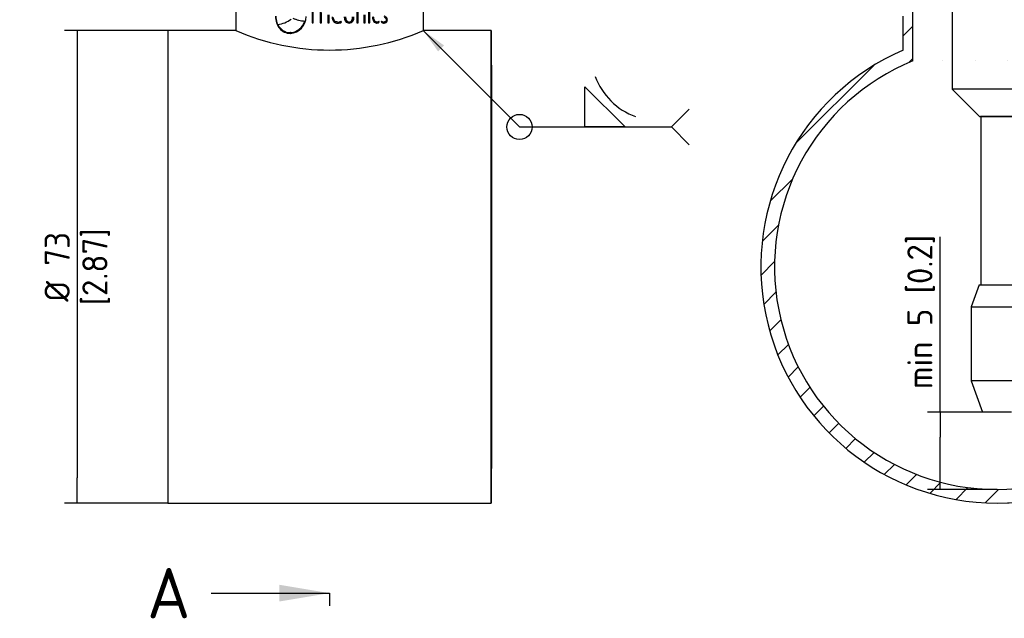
# Paper-space layout 'Sheet1' of a CAD drawing. Header units: millimetres. Extents: x -19 to 280, y -87 to 194.
# Tile 2 of 8: x -4 to 133, y 38 to 121. Entities that reach past the tile are written whole.
import ezdxf
from ezdxf.enums import TextEntityAlignment as Align
from ezdxf.lldxf.tags import DXFTag

# ---------------------------------------------------------------- set-up
doc = ezdxf.new("R2010")
doc.units = ezdxf.units.MM
for name, color, linetype in [('2.5IN-PIPE_WFT-1', 7, 'Continuous'), ('Default', 7, 'Continuous'), ('SRV-HS-X3-B15T', 7, 'Continuous')]:
    doc.layers.add(name, color=color, linetype=linetype)
doc.styles.add('SEACAD_Solid_Edge_ISO', font='seiso.ttf')
tags = doc.linetypes.add('CENTER2', pattern=[28.575, 19.05, -3.175, 3.175, -3.175]).pattern_tags.tags
tags[10:11] = [DXFTag(74, 4), DXFTag(75, 0), DXFTag(340, '0'), DXFTag(46, 0.0), DXFTag(50, 0.0), DXFTag(44, 0.0), DXFTag(45, 0.0)]
tags[8:9] = [DXFTag(74, 4), DXFTag(75, 0), DXFTag(340, '0'), DXFTag(46, 0.0), DXFTag(50, 0.0), DXFTag(44, 0.0), DXFTag(45, 0.0)]
tags[6:7] = [DXFTag(74, 4), DXFTag(75, 0), DXFTag(340, '0'), DXFTag(46, 0.0), DXFTag(50, 0.0), DXFTag(44, 0.0), DXFTag(45, 0.0)]
tags[4:5] = [DXFTag(74, 4), DXFTag(75, 0), DXFTag(340, '0'), DXFTag(46, 0.0), DXFTag(50, 0.0), DXFTag(44, 0.0), DXFTag(45, 0.0)]
tags = doc.linetypes.add('HIDDEN2', pattern=[4.7625, 3.175, -1.5875]).pattern_tags.tags
tags[6:7] = [DXFTag(74, 4), DXFTag(75, 0), DXFTag(340, '0'), DXFTag(46, 0.0), DXFTag(50, 0.0), DXFTag(44, 0.0), DXFTag(45, 0.0)]
tags[4:5] = [DXFTag(74, 4), DXFTag(75, 0), DXFTag(340, '0'), DXFTag(46, 0.0), DXFTag(50, 0.0), DXFTag(44, 0.0), DXFTag(45, 0.0)]
doc.dimstyles.new('Rheonics_Publish', dxfattribs={"dimtxt": 3.5, "dimasz": 3.5, "dimexe": 1.75, "dimexo": 0, "dimgap": 0.875, "dimtad": 1, "dimdec": 1, "dimlfac": 0.5, "dimdsep": 46, "dimtxsty": 'SEACAD_Solid_Edge_ISO', "dimblk1": '_SE_FILLED', "dimblk2": '_SE_FILLED', "dimsah": 1, "dimcen": 1.75, "dimazin": 0, "dimtfac": 0.5, "dimtdec": 3, "dimtmove": 0, "dimatfit": 3, "dimfxl": 1, "dimarcsym": 0})

# ---------------------------------------------------------------- blocks, each defined once
blk = doc.blocks.new('SE7')
at = {"layer": '2.5IN-PIPE_WFT-1', "color": 7, "linetype": 'Continuous'}
for p, q in [((45.37, 131.02), (45.37, 122.96)), ((71.47, 122.96), (71.47, 131.02)), ((57.13, 126.32), (57.13, 124.04)), ((57.14, 126.32), (57.14, 124.04)), ((55.98, 125.62), (55.98, 124.04)), ((55.99, 125.62), (55.99, 124.04)), ((56.15, 124.04), (56.15, 125.51)), ((57.31, 124.04), (57.31, 125.47)), ((58.17, 125.17), (58.17, 124.04)), ((58.17, 125.17), (58.17, 124.04)), ((58.35, 124.04), (58.35, 125.18)), ((62.22, 125.62), (62.22, 124.04)), ((62.36, 124.04), (62.36, 125.51)), ((62.39, 124.04), (62.39, 125.51)), ((63.2, 125.17), (63.2, 124.04)), ((63.33, 124.04), (63.33, 125.18)), ((63.37, 124.04), (63.37, 125.18)), ((63.83, 125.7), (63.83, 124.04)), ((63.96, 124.04), (63.96, 125.7)), ((64, 124.04), (64, 125.7)), ((54.98, 124.28), (54.96, 124.28)), ((55.98, 124.04), (56.15, 124.04)), ((57.13, 124.04), (57.31, 124.04)), ((58.17, 124.04), (58.35, 124.04)), ((59.54, 124), (59.55, 124)), ((59.55, 124.16), (59.55, 124.16)), ((60.05, 124.12), (59.99, 124.26)), ((60.06, 124.12), (60, 124.26)), ((60.05, 124.12), (60.06, 124.12)), ((61.13, 124.16), (61.14, 124.16)), ((62.22, 124.04), (62.39, 124.04)), ((63.2, 124.04), (63.37, 124.04)), ((63.83, 124.04), (64, 124.04)), ((64.97, 124.16), (65.01, 124.16)), ((65.29, 124.12), (65.25, 124.23)), ((65.34, 124.12), (65.29, 124.26)), ((65.29, 124.12), (65.34, 124.12)), ((65.65, 124.26), (65.59, 124.12)), ((65.93, 124.16), (65.98, 124.16)), ((66.4, 124.46), (66.46, 124.46)), ((45.37, 122.96), (35.92, 122.96)), ((52.96, 122.68), (52.92, 122.68)), ((80.92, 122.96), (71.46, 122.96)), ((35.92, 57.24), (80.92, 57.24))]:
    blk.add_line(p, q, dxfattribs=at)
for centre, radius, start, end in [((52.83, 124.9), 2.32, 272.26, 0.9603), ((50.55, 128.01), 4.27, 279.076, 306.0573), ((52.96, 124.58), 1.9, 204.4466, 268.8555), ((52.85, 124.86), 2.18, 271.7896, 344.6088), ((52.89, 124.85), 2.17, 271.9242, 344.8599), ((55.22, 129.06), 4.78, 246.1102, 266.9181), ((55.24, 129), 4.72, 245.9572, 266.8908), ((59.56, 125.11), 1.11, 268.8382, 296.3108), ((59.56, 125.13), 0.978, 269.5549, 296.7855), ((59.57, 125.12), 1.12, 268.8399, 296.1411), ((64.96, 124.55), 0.546, 269.8399, 307.7424), ((65, 124.56), 0.552, 269.8206, 307.5205), ((65.01, 124.61), 0.448, 270.5431, 308.1789), ((65.99, 124.76), 0.759, 238.1352, 269.3932), ((65.95, 124.81), 0.657, 241.1403, 267.5187), ((66.01, 124.82), 0.664, 237.2539, 267.6998), ((58.42, 153.12), 32.86, 246.6036, 293.3964)]:
    blk.add_arc(centre, radius, start, end, dxfattribs=at)
blk.add_ellipse((35.92, 90.1), major_axis=(0, 32.86), ratio=0.000506, start_param=0, end_param=3.141593, dxfattribs=at)
for major_axis in [(0, 32.86), (0, 30.96)]:
    blk.add_ellipse((80.92, 90.1), major_axis=major_axis, ratio=0.000506, dxfattribs=at)
for points, knots in [([(50.88, 124.95), (50.89, 124.64), (50.93, 124.33), (51.13, 123.76), (51.27, 123.5), (51.64, 123.06), (51.86, 122.88), (52.37, 122.64), (52.64, 122.59), (52.92, 122.58)], [0, 0, 0, 0, 0.25, 0.25, 0.5, 0.5, 0.75, 0.75, 1, 1, 1, 1]), ([(50.93, 124.95), (50.94, 124.64), (50.98, 124.33), (51.18, 123.76), (51.32, 123.5), (51.68, 123.06), (51.91, 122.88), (52.41, 122.64), (52.68, 122.59), (52.96, 122.58)], [0, 0, 0, 0, 0.25, 0.25, 0.5, 0.5, 0.75, 0.75, 1, 1, 1, 1]), ([(58.77, 124.87), (58.78, 124.81), (58.78, 124.76), (58.79, 124.65), (58.8, 124.6), (58.84, 124.44), (58.89, 124.34), (59.03, 124.17), (59.12, 124.1), (59.28, 124.04), (59.33, 124.03), (59.44, 124.01), (59.49, 124.01), (59.55, 124)], [0, 0, 0, 0, 0.125, 0.125, 0.25, 0.25, 0.5, 0.5, 0.75, 0.75, 0.875, 0.875, 1, 1, 1, 1]), ([(59.55, 124.16), (59.47, 124.16), (59.39, 124.17), (59.23, 124.22), (59.16, 124.27), (59.06, 124.39), (59.02, 124.46), (58.96, 124.61), (58.95, 124.69), (58.95, 124.77)], [0, 0, 0, 0, 0.25, 0.25, 0.5, 0.5, 0.75, 0.75, 1, 1, 1, 1]), ([(59.55, 124.16), (59.47, 124.16), (59.39, 124.17), (59.24, 124.22), (59.17, 124.27), (59.06, 124.38), (59.02, 124.46), (58.97, 124.61), (58.96, 124.69), (58.95, 124.77)], [0, 0, 0, 0, 0.25, 0.25, 0.5, 0.5, 0.75, 0.75, 1, 1, 1, 1]), ([(60.47, 124.87), (60.47, 124.82), (60.47, 124.77), (60.48, 124.66), (60.49, 124.61), (60.53, 124.46), (60.57, 124.36), (60.68, 124.19), (60.76, 124.12), (60.94, 124.03), (61.04, 124.01), (61.14, 124)], [0, 0, 0, 0, 0.125, 0.125, 0.25, 0.25, 0.5, 0.5, 0.75, 0.75, 1, 1, 1, 1]), ([(60.63, 124.87), (60.64, 124.79), (60.64, 124.71), (60.67, 124.55), (60.7, 124.47), (60.77, 124.32), (60.83, 124.26), (60.93, 124.2), (60.97, 124.18), (61.05, 124.16), (61.09, 124.16), (61.13, 124.16)], [0, 0, 0, 0, 0.25, 0.25, 0.5, 0.5, 0.75, 0.75, 0.875, 0.875, 1, 1, 1, 1]), ([(60.65, 124.87), (60.65, 124.81), (60.65, 124.75), (60.66, 124.69), (60.67, 124.6), (60.69, 124.51), (60.73, 124.43), (60.75, 124.38), (60.78, 124.34), (60.82, 124.3), (60.85, 124.26), (60.89, 124.23), (60.93, 124.21), (60.97, 124.19), (61.01, 124.17), (61.06, 124.17), (61.06, 124.16), (61.07, 124.16), (61.08, 124.16), (61.08, 124.16), (61.09, 124.16), (61.09, 124.16), (61.09, 124.16), (61.1, 124.16), (61.1, 124.16), (61.11, 124.16), (61.12, 124.16), (61.12, 124.16), (61.13, 124.16), (61.14, 124.16), (61.14, 124.16)], [0, 0, 0, 0, 0.183855, 0.183855, 0.183855, 0.456248, 0.456248, 0.456248, 0.624485, 0.624485, 0.624485, 0.767449, 0.767449, 0.767449, 0.910264, 0.910264, 0.910264, 0.932611, 0.932611, 0.932611, 0.943779, 0.943779, 0.943779, 0.954946, 0.954946, 0.954946, 0.977467, 0.977467, 0.977467, 1, 1, 1, 1]), ([(61.13, 124), (61.23, 124.01), (61.33, 124.03), (61.51, 124.12), (61.58, 124.19), (61.69, 124.37), (61.73, 124.46), (61.77, 124.61), (61.77, 124.66), (61.78, 124.77), (61.79, 124.82), (61.79, 124.87)], [0, 0, 0, 0, 0.25, 0.25, 0.5, 0.5, 0.75, 0.75, 0.875, 0.875, 1, 1, 1, 1]), ([(61.14, 124.16), (61.22, 124.16), (61.3, 124.18), (61.44, 124.26), (61.5, 124.32), (61.57, 124.47), (61.6, 124.55), (61.63, 124.71), (61.63, 124.79), (61.63, 124.87)], [0, 0, 0, 0, 0.25, 0.25, 0.5, 0.5, 0.75, 0.75, 1, 1, 1, 1]), ([(61.14, 124), (61.25, 124.01), (61.35, 124.03), (61.53, 124.12), (61.61, 124.19), (61.72, 124.37), (61.75, 124.46), (61.79, 124.61), (61.8, 124.66), (61.81, 124.77), (61.81, 124.82), (61.81, 124.87)], [0, 0, 0, 0, 0.25, 0.25, 0.5, 0.5, 0.75, 0.75, 0.875, 0.875, 1, 1, 1, 1]), ([(64.39, 124.87), (64.39, 124.82), (64.39, 124.76), (64.4, 124.66), (64.41, 124.61), (64.44, 124.46), (64.48, 124.36), (64.59, 124.19), (64.66, 124.12), (64.82, 124.03), (64.91, 124.01), (65, 124)], [0, 0, 0, 0, 0.125, 0.125, 0.25, 0.25, 0.5, 0.5, 0.75, 0.75, 1, 1, 1, 1]), ([(64.97, 124.16), (64.9, 124.16), (64.83, 124.19), (64.7, 124.27), (64.65, 124.33), (64.57, 124.47), (64.55, 124.54), (64.52, 124.7), (64.51, 124.79), (64.51, 124.87)], [0, 0, 0, 0, 0.25, 0.25, 0.5, 0.5, 0.75, 0.75, 1, 1, 1, 1]), ([(65.01, 124.16), (64.94, 124.16), (64.87, 124.18), (64.75, 124.26), (64.69, 124.32), (64.61, 124.46), (64.59, 124.54), (64.56, 124.7), (64.55, 124.79), (64.55, 124.87)], [0, 0, 0, 0, 0.25, 0.25, 0.5, 0.5, 0.75, 0.75, 1, 1, 1, 1]), ([(66, 124.82), (66.07, 124.79), (66.15, 124.75), (66.24, 124.67), (66.26, 124.64), (66.3, 124.56), (66.31, 124.51), (66.31, 124.46)], [0, 0, 0, 0, 0.5, 0.5, 0.75, 0.75, 1, 1, 1, 1]), ([(66.4, 124.46), (66.4, 124.52), (66.39, 124.59), (66.35, 124.7), (66.32, 124.75), (66.24, 124.83), (66.2, 124.86), (66.11, 124.91), (66.06, 124.94), (66.02, 124.96)], [0, 0, 0, 0, 0.25, 0.25, 0.5, 0.5, 0.75, 0.75, 1, 1, 1, 1]), ([(66.46, 124.46), (66.45, 124.52), (66.45, 124.59), (66.41, 124.7), (66.37, 124.75), (66.3, 124.83), (66.25, 124.86), (66.16, 124.91), (66.12, 124.94), (66.07, 124.96)], [0, 0, 0, 0, 0.25, 0.25, 0.5, 0.5, 0.75, 0.75, 1, 1, 1, 1]), ([(65.93, 124), (65.99, 124.01), (66.04, 124.01), (66.15, 124.04), (66.2, 124.07), (66.3, 124.15), (66.34, 124.2), (66.39, 124.32), (66.4, 124.39), (66.4, 124.46)], [0, 0, 0, 0, 0.25, 0.25, 0.5, 0.5, 0.75, 0.75, 1, 1, 1, 1]), ([(66.31, 124.46), (66.31, 124.42), (66.3, 124.37), (66.26, 124.29), (66.23, 124.25), (66.17, 124.2), (66.13, 124.18), (66.06, 124.16), (66.02, 124.16), (65.98, 124.16)], [0, 0, 0, 0, 0.25, 0.25, 0.5, 0.5, 0.75, 0.75, 1, 1, 1, 1]), ([(65.98, 124), (66.09, 124.01), (66.21, 124.03), (66.35, 124.15), (66.39, 124.2), (66.44, 124.32), (66.45, 124.39), (66.46, 124.46)], [0, 0, 0, 0, 0.5, 0.5, 0.75, 0.75, 1, 1, 1, 1])]:
    blk.add_open_spline(points, degree=3, knots=knots, dxfattribs=at)
blk = doc.blocks.new('SE9')
at = {"layer": 'Default', "color": 7, "linetype": 'Continuous', "style": 'SEACAD_Solid_Edge_ISO'}
blk.add_text('A', height=7, dxfattribs=at).set_placement((33.03, 48.22), align=Align.TOP_LEFT)
blk = doc.blocks.new('SEANNOT_GROUP10')
at = {"layer": 'Default', "linetype": 'Continuous'}
blk.add_hatch(color=7, dxfattribs=at).paths.add_polyline_path([(51.42, 43.55), (58.42, 44.72), (51.42, 45.88)])
at = {"layer": 'Default', "color": 7, "linetype": 'Continuous'}
blk.add_lwpolyline([(41.93, 44.72), (58.42, 44.72)], dxfattribs=at)
blk = doc.blocks.new('SE10')
at = {"layer": 'Default', "color": 7, "linetype": 'CENTER2'}
blk.add_line((58.42, 44.72), (58.42, 42.97), dxfattribs=at)
at = {"layer": 'Default', "color": 7, "linetype": 'CENTER2', "const_width": 0.0005}
blk.add_lwpolyline([(58.42, 189.72), (58.42, 44.72)], dxfattribs=at)
blk = doc.blocks.new('SE11')
at = {"layer": '2.5IN-PIPE_WFT-1', "linetype": 'Continuous'}
h = blk.add_hatch(dxfattribs=at)
h.set_pattern_fill('LINE', angle=45, style=0)
edge = h.paths.add_edge_path()
edge.add_line((139.6, 138.37), (133.53, 138.37))
edge.add_arc((133.53, 137.65), 0.72, 90, 157)
edge.add_line((132.87, 137.93), (132.72, 137.59))
edge.add_arc((131.73, 138.01), 1.08, 203, 337, ccw=False)
edge.add_line((130.73, 137.59), (130.59, 137.93))
edge.add_arc((129.93, 137.65), 0.72, 23, 90)
edge.add_line((129.93, 138.37), (128.76, 138.37))
edge.add_arc((128.76, 138.19), 0.18, 90, 180)
edge.add_line((128.58, 138.19), (128.58, 136.31))
edge.add_arc((129.3, 136.31), 0.72, 180, 249.9998)
edge.add_line((129.05, 135.63), (137.07, 132.72))
edge.add_arc((136.45, 131.02), 1.8, 0, 70, ccw=False)
edge.add_line((138.25, 131.02), (138.25, 125.19))
edge.add_line((138.25, 125.19), (138.34, 125.19))
edge.add_line((138.34, 125.19), (138.34, 124.98))
edge.add_line((138.34, 124.98), (138.25, 124.98))
edge.add_line((138.25, 124.98), (138.25, 120.26))
edge.add_ellipse((151.3, 90.1), major_axis=(0, 32.86), ratio=1, start_angle=23.3985, end_angle=336.6015)
edge.add_line((164.35, 120.26), (164.35, 131.02))
edge.add_arc((166.15, 131.02), 1.8, 110, 180, ccw=False)
edge.add_line((165.54, 132.72), (173.55, 135.63))
edge.add_arc((173.31, 136.31), 0.72, 290.0002, 360)
edge.add_line((174.03, 136.31), (174.03, 138.19))
edge.add_arc((173.85, 138.19), 0.18, 0, 90)
edge.add_line((173.85, 138.37), (172.68, 138.37))
edge.add_arc((172.68, 137.65), 0.72, 90, 157)
edge.add_line((172.02, 137.93), (171.87, 137.59))
edge.add_arc((170.88, 138.01), 1.08, 203, 337, ccw=False)
edge.add_line((169.88, 137.59), (169.74, 137.93))
edge.add_arc((169.08, 137.65), 0.72, 23, 90)
edge.add_line((169.08, 138.37), (163, 138.37))
edge.add_line((163, 138.37), (163, 118.77))
edge.add_ellipse((151.3, 90.1), major_axis=(0, 30.96), ratio=1, start_angle=22.2012, end_angle=337.7988)
edge.add_line((139.6, 118.77), (139.6, 138.37))
at = {"layer": '2.5IN-PIPE_WFT-1', "color": 7, "linetype": 'Continuous'}
for p, q in [((139.6, 118.77), (139.6, 138.37)), ((138.25, 120.26), (138.25, 124.98)), ((151.3, 57.24), (151.32, 57.24))]:
    blk.add_line(p, q, dxfattribs=at)
blk.add_arc((151.32, 90.1), 32.86, 270, 0, dxfattribs=at)
for major_axis, start_param, end_param in [((-32.86, 0), 5.12077, 10.587193), ((-30.96, 0), -1.183313, 4.324905)]:
    blk.add_ellipse((151.3, 90.1), major_axis=major_axis, ratio=1, start_param=start_param, end_param=end_param, dxfattribs=at)
at = {"layer": 'SRV-HS-X3-B15T', "color": 7, "linetype": 'Continuous'}
for p, q in [((145.05, 134.42), (145.05, 114.84)), ((157.56, 114.84), (145.05, 114.84)), ((145.05, 114.84), (148.87, 111.01)), ((148.87, 111.01), (153.73, 111.01)), ((149.05, 111.01), (149.05, 87.61)), ((148.83, 87.61), (147.7, 84.52)), ((148.83, 87.61), (153.78, 87.61)), ((147.7, 84.52), (154.9, 84.52)), ((147.7, 84.52), (147.7, 74.23)), ((154.9, 74.23), (147.7, 74.23)), ((147.7, 74.23), (149.28, 69.9)), ((153.33, 69.9), (149.28, 69.9))]:
    blk.add_line(p, q, dxfattribs=at)
at = {"layer": 'SRV-HS-X3-B15T', "color": 7, "linetype": 'HIDDEN2'}
for p, q in [((149.05, 111.05), (149.01, 111.01)), ((149.05, 111.05), (153.56, 111.05)), ((149.05, 111.05), (149.05, 111.01)), ((149.01, 87.61), (149.05, 87.57)), ((149.05, 87.61), (149.05, 87.57)), ((153.56, 87.57), (149.05, 87.57))]:
    blk.add_line(p, q, dxfattribs=at)
blk = doc.blocks.new('SEANNOT_GROUP13')
at = {"layer": 'Default', "linetype": 'Continuous'}
blk.add_hatch(color=7, dxfattribs=at).paths.add_polyline_path([(74.35, 120.9), (71.46, 122.96), (73.52, 120.07)])
at = {"layer": 'Default', "color": 7, "linetype": 'Continuous'}
for p, q in [((93.95, 109.56), (93.95, 115.16)), ((93.95, 115.16), (99.55, 109.56)), ((84.85, 109.56), (90.1, 109.56)), ((84.85, 109.56), (105.98, 109.56)), ((99.55, 109.56), (93.95, 109.56))]:
    blk.add_line(p, q, dxfattribs=at)
for points in [[(84.85, 109.56), (71.46, 122.96)], [(108.45, 107.09), (105.98, 109.56), (105.98, 109.56), (108.45, 112.04)]]:
    blk.add_lwpolyline(points, dxfattribs=at)
blk.add_circle((84.85, 109.56), 1.75, dxfattribs=at)
blk.add_arc((104.22, 119.83), 9.4, 200.0791, 249.9209, dxfattribs=at)
blk = doc.blocks.new('_SE_FILLED')
at = {"color": 0}
blk.add_line((0, 0), (-1, 0), dxfattribs=at)
blk.add_solid([(0, 0), (-1, -0.1665), (-1, 0.1665), (0, 0)], dxfattribs=at)
blk = doc.blocks.new('DMBLK44')
at = {"layer": 'Default', "color": 0, "linetype": 'Continuous', "lineweight": -2, "transparency": 16777216}
for p, q in [((123.87, 66.4), (123.87, 90.76)), ((129.76, 66.4), (122.12, 66.4)), ((123.87, 59.14), (123.87, 62.9)), ((131.79, 55.64), (122.12, 55.64))]:
    blk.add_line(p, q, dxfattribs=at)
at = {"layer": 'Defpoints', "color": 0, "linetype": 'Continuous', "transparency": 16777216}
for p in [(129.76, 66.4), (123.87, 55.64), (131.79, 55.64)]:
    blk.add_point(p, dxfattribs=at)
at = {"layer": 'Default', "color": 0, "linetype": 'Continuous', "lineweight": -2, "transparency": 16777216, "xscale": 3.5, "yscale": 3.5, "zscale": 3.5}
for p, rotation in [((123.87, 66.4), 90), ((123.87, 55.64), 270)]:
    blk.add_blockref('_SE_FILLED', p, dxfattribs=dict(at, rotation=rotation))
at = {"layer": 'Default', "color": 0, "linetype": 'Continuous', "transparency": 16777216, "insert": (121.23, 80.33), "char_height": 3.5, "attachment_point": 5, "rotation": 90, "style": 'SEACAD_Solid_Edge_ISO'}
blk.add_mtext('\\A1;min 5 [0.2] {}', dxfattribs=at)
blk = doc.blocks.new('DMBLK48')
at = {"layer": 'Default', "color": 0, "linetype": 'Continuous', "lineweight": -2, "transparency": 16777216}
for p, q in [((25.85, 119.46), (2.02, 119.46)), ((3.77, 115.96), (3.77, 57.24)), ((16.4, 53.74), (2.02, 53.74))]:
    blk.add_line(p, q, dxfattribs=at)
at = {"layer": 'Defpoints', "color": 0, "linetype": 'Continuous', "transparency": 16777216}
for p in [(25.85, 119.46), (3.77, 53.74), (16.4, 53.74)]:
    blk.add_point(p, dxfattribs=at)
at = {"layer": 'Default', "color": 0, "linetype": 'Continuous', "lineweight": -2, "transparency": 16777216, "xscale": 3.5, "yscale": 3.5, "zscale": 3.5}
for p, rotation in [((3.77, 119.46), 90), ((3.77, 53.74), 270)]:
    blk.add_blockref('_SE_FILLED', p, dxfattribs=dict(at, rotation=rotation))
at = {"layer": 'Default', "color": 0, "linetype": 'Continuous', "transparency": 16777216, "char_height": 3.5, "attachment_point": 5, "rotation": 90, "style": 'SEACAD_Solid_Edge_ISO'}
for s, insert in [('[2.87]', (6.42, 86.6)), ('\\A1;%%C 73', (0.99, 86.6))]:
    blk.add_mtext(s, dxfattribs=dict(at, insert=insert))

psp = doc.layouts.new('Sheet1')

# ---------------------------------------------------------------- block references
at = {"layer": 'Default'}
for name in ['SE10', 'SE7', 'SE11', 'SEANNOT_GROUP13', 'SE9', 'SEANNOT_GROUP10']:
    psp.add_blockref(name, (-19.518, -3.5), dxfattribs=at)

# ---------------------------------------------------------------- dimensions: what is measured, and where the dimension line sits
at = {"layer": 'Default', "color": 7, "linetype": 'Continuous'}
for base, p1, p2, text, picture, middle in [((3.775, 53.738), (25.849, 119.46), (16.399, 53.738), '\\A1;%%C <>', 'DMBLK48', (3.775, 86.599)), ((123.874, 55.635), (129.761, 66.403), (131.786, 55.635), '\\A1;min 5 [0.2] {}', 'DMBLK44', (123.874, 80.33))]:
    dim = psp.add_linear_dim(base=base, p1=p1, p2=p2, angle=90, text=text, dimstyle='Rheonics_Publish', override={"dimlfac": 1.111111, "dimpost": '\\X'}, dxfattribs=at)
    dim.commit()
    dim.dimension.update_dxf_attribs({"geometry": picture, "text_midpoint": middle, "dimtype": 160})

doc.saveas('drawing.dxf')
